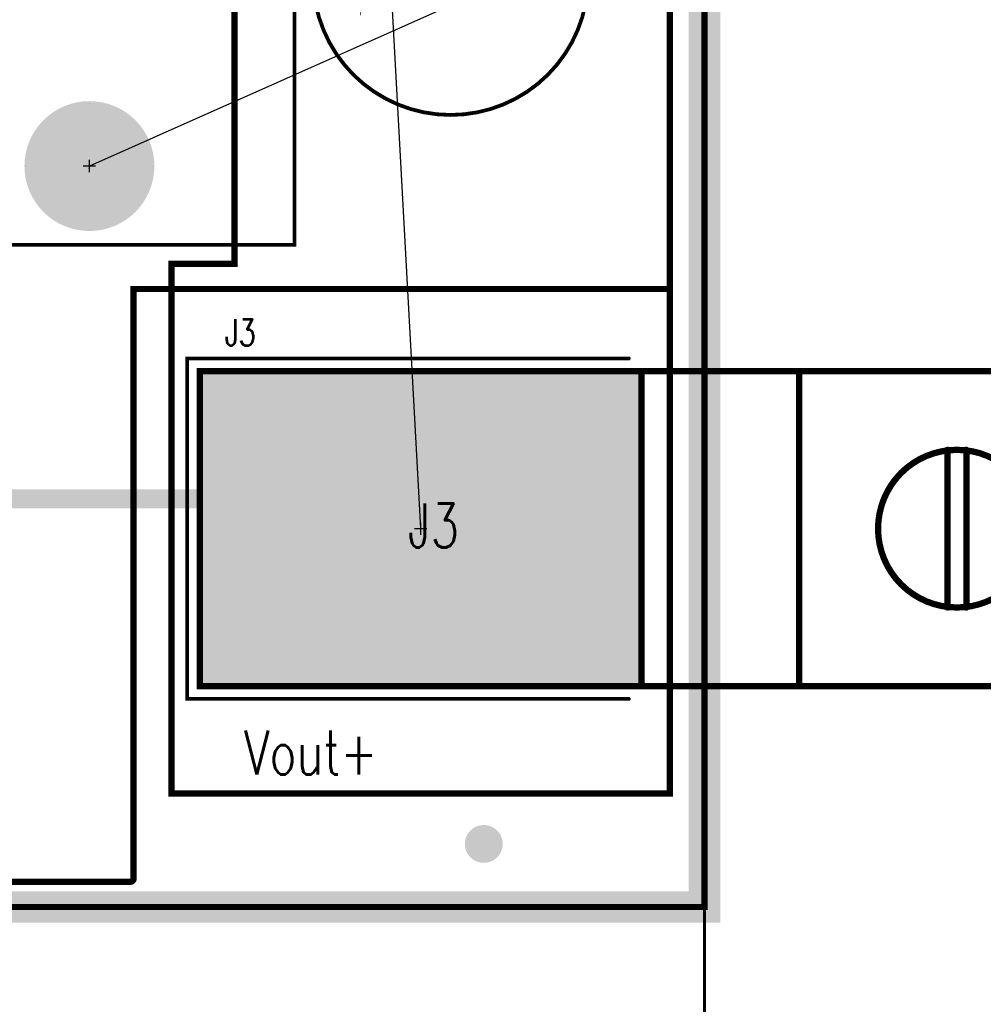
# Model space of a CAD drawing. Extents: x -7 to 11.7, y -5.4 to 6.4.
# Tile 20 of 27: x 6.1 to 7.6, y -0.9 to 0.6. Entities that reach past the tile are written whole.
import ezdxf

# ---------------------------------------------------------------- set-up
doc = ezdxf.new("R2010")
doc.units = 0
for name, pattern in [('SIG_18', [2, 1, 1]), ('SIG_50', [2, 1, 1]), ('TRMIDX_2048', [2, 1, 1])]:
    doc.linetypes.add(name, pattern=pattern)
for name, color, linetype in [('2D_LINE_125', 3, 'CONTINUOUS'), ('2D_LINE_126', 6, 'CONTINUOUS'), ('BOARD_OUTLINE_00', 254, 'CONTINUOUS'), ('DIMENSION6_122', 254, 'CONTINUOUS'), ('DIMENSION7_122', 254, 'CONTINUOUS'), ('DRIL_NPLTE_THRU_01', 16, 'CONTINUOUS'), ('DRIL_NPLTE_THRU_02', 176, 'CONTINUOUS'), ('DRIL_PLTE_THRU_01', 16, 'CONTINUOUS'), ('DRIL_PLTE_THRU_02', 176, 'CONTINUOUS'), ('DRIL_SYMBOL', 254, 'CONTINUOUS'), ('LINK_00', 2, 'CONTINUOUS'), ('PADS_BOT', 5, 'CONTINUOUS'), ('PADS_INNER', 1, 'CONTINUOUS'), ('PADS_TOP', 1, 'CONTINUOUS'), ('PADS_XR_131', 3, 'CONTINUOUS'), ('PADS_XR_132', 6, 'CONTINUOUS'), ('PART_NAME_123', 255, 'CONTINUOUS'), ('PART_NAME_129', 2, 'CONTINUOUS'), ('PART_TOP_2DLINE_123', 255, 'CONTINUOUS'), ('PART_TOP_2DLINE_129', 2, 'CONTINUOUS'), ('PART_TOP_CUTOUT_01', 1, 'CONTINUOUS'), ('POUR_OUTLINE_01', 1, 'CONTINUOUS'), ('POUR_OUTLINE_02', 5, 'CONTINUOUS'), ('POUR_PADTHERM_01', 1, 'CONTINUOUS'), ('POUR_PADTHERM_02', 5, 'CONTINUOUS'), ('TEXT_123', 255, 'CONTINUOUS'), ('TRACE_02', 5, 'CONTINUOUS')]:
    doc.layers.add(name, color=color, linetype=linetype)
doc.styles.add('W0$001', font='simplex', dxfattribs={"width": 0.75})
doc.styles.add('W0$006', font='simplex', dxfattribs={"width": 0.75})
doc.styles.add('W0$01', font='simplex', dxfattribs={"width": 0.75})

# ---------------------------------------------------------------- blocks, each defined once
blk = doc.blocks.new('SMOOTH_0$01')
at = {"const_width": 0.005}
blk.add_lwpolyline([(-0.0025, 0, 1), (0.0025, 0, 1)], format="xyb", close=True, dxfattribs=at)
blk = doc.blocks.new('BOARD_40')
at = {"layer": 'BOARD_OUTLINE_00', "const_width": 0.01}
blk.add_lwpolyline([(0.1, -0.125), (7.4499, -0.125), (7.4499, -4.4), (0.1, -4.4)], close=True, dxfattribs=at)
at = {"layer": 'BOARD_OUTLINE_00'}
blk.add_blockref('SMOOTH_0$01', (7.4499, -4.4), dxfattribs=at)
blk = doc.blocks.new('SMOOTH_0$05')
at = {"const_width": 0.025}
blk.add_lwpolyline([(-0.0125, 0, 1), (0.0125, 0, 1)], format="xyb", close=True, dxfattribs=at)
blk = doc.blocks.new('DRAWING_41')
at = {"layer": '2D_LINE_125', "const_width": 0.05}
blk.add_lwpolyline([(0.1, -0.125), (7.4499, -0.125), (7.4499, -4.4), (0.1, -4.4)], close=True, dxfattribs=at)
at = {"layer": '2D_LINE_125'}
blk.add_blockref('SMOOTH_0$05', (7.4499, -4.4), dxfattribs=at)
blk = doc.blocks.new('DRAWING_42')
at = {"layer": '2D_LINE_126', "const_width": 0.05}
blk.add_lwpolyline([(0.1, -0.125), (7.4499, -0.125), (7.4499, -4.4), (0.1, -4.4)], close=True, dxfattribs=at)
at = {"layer": '2D_LINE_126'}
blk.add_blockref('SMOOTH_0$05', (7.4499, -4.4), dxfattribs=at)
blk = doc.blocks.new('D_1dfeghi_158')
at = {"layer": 'DIMENSION6_122', "linetype": 'TRMIDX_2048', "const_width": 0.005}
blk.add_lwpolyline([(7.15, -0.71), (7.15, -1.295)], dxfattribs=at)
at = {"layer": 'DIMENSION7_122', "linetype": 'TRMIDX_2048', "const_width": 0.001}
blk.add_lwpolyline([(7.15, -0.66), (7.1500262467, -0.66)], dxfattribs=at)
blk = doc.blocks.new('POUR_OUTLINE_27')
at = {"layer": 'POUR_OUTLINE_02', "const_width": 0.01}
blk.add_lwpolyline([(-10.6051, -18.2949), (-10.6051, -14.9949), (-11.3933043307, -14.9949), (-11.5933043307, -14.705), (-12.02, -14.705), (-12.02, -15.36), (-11.5943418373, -15.36), (-11.5195755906, -15.3800335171), (-11.5181355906, -15.3803949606), (-11.1950999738, -15.4560355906), (-11.1951, -16.2020696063), (-11.295, -16.3020696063), (-11.295, -17.455), (-11.395, -17.455), (-11.395, -18.2949)], close=True, dxfattribs=at)
blk = doc.blocks.new('POUR_PADTHERM_78')
at = {"layer": 'POUR_PADTHERM_02'}
for points in [[(-11.0001, -17.625), (-11.0001, -17.625, 1), (-11.0001, -17.625), (-11.0001, -17.625, 1), (-11.0001, -17.625)], [(-11.3501, -17.875), (-11.3501, -17.875, 1), (-11.3501, -17.875), (-11.3501, -17.875, 1), (-11.3501, -17.875)], [(-10.6501, -17.875), (-10.6501, -17.875, 1), (-10.6501, -17.875), (-10.6501, -17.875, 1), (-10.6501, -17.875)], [(-11.0001, -18.125), (-11.0001, -18.125, 1), (-11.0001, -18.125), (-11.0001, -18.125, 1), (-11.0001, -18.125)]]:
    blk.add_lwpolyline(points, format="xyb", dxfattribs=at)
blk = doc.blocks.new('POUR_HEADER_10')
for name in ['POUR_OUTLINE_27', 'POUR_PADTHERM_78']:
    blk.add_blockref(name, (10.825, 17.95))
blk = doc.blocks.new('POUR_OUTLINE_108')
at = {"layer": 'POUR_OUTLINE_01', "const_width": 0.01}
blk.add_lwpolyline([(-17.615, -18.435), (-11.4601, -18.435, 0.4142135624), (-11.4551, -18.43), (-11.4551, -17.4949), (-10.6101, -17.4949, 0.4142135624), (-10.6051, -17.4899), (-10.6051, -14.24, 0.4142135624), (-10.6101, -14.235), (-13.565, -14.235, 0.4142135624)], format="xyb", dxfattribs=at)
blk = doc.blocks.new('POUR_PADTHERM_178')
at = {"layer": 'POUR_PADTHERM_01'}
for points in [[(-11.5251, -17.2), (-11.5251, -17.2, 1), (-11.5251, -17.2), (-11.5251, -17.2, 1), (-11.5251, -17.2)], [(-11.6251, -17.3), (-11.6251, -17.3, 1), (-11.6251, -17.3), (-11.6251, -17.3, 1), (-11.6251, -17.3)], [(-11.4251, -17.3), (-11.4251, -17.3, 1), (-11.4251, -17.3), (-11.4251, -17.3, 1), (-11.4251, -17.3)], [(-11.5251, -17.4), (-11.5251, -17.4, 1), (-11.5251, -17.4), (-11.5251, -17.4, 1), (-11.5251, -17.4)]]:
    blk.add_lwpolyline(points, format="xyb", dxfattribs=at)
blk = doc.blocks.new('POUR_HEADER_12')
for name in ['POUR_OUTLINE_108', 'POUR_PADTHERM_178']:
    blk.add_blockref(name, (13.575, 14.3))
blk = doc.blocks.new('DRIL_HOLE_0')
blk.add_lwpolyline([(0, 0, 1), (0, 0, 1)], format="xyb", close=True)
blk = doc.blocks.new('PAD_1')
blk.add_lwpolyline([(0, 0, 1), (0, 0, 1)], format="xyb", close=True)
blk = doc.blocks.new('PAD_5')
at = {"const_width": 0.02}
blk.add_lwpolyline([(0, -0.01, 1), (0, 0.01, 1)], format="xyb", close=True, dxfattribs=at)
blk = doc.blocks.new('PAD_6')
at = {"const_width": 0.03}
blk.add_lwpolyline([(0, -0.015, 1), (0, 0.015, 1)], format="xyb", close=True, dxfattribs=at)
blk = doc.blocks.new('STK_TOP_182')
at = {"layer": 'DRIL_NPLTE_THRU_01'}
blk.add_blockref('DRIL_HOLE_0', (0, 0), dxfattribs=at)
at = {"layer": 'DRIL_NPLTE_THRU_02'}
blk.add_blockref('DRIL_HOLE_0', (0, 0), dxfattribs=at)
at = {"layer": 'PADS_BOT'}
blk.add_blockref('PAD_5', (0, 0), dxfattribs=at)
at = {"layer": 'PADS_INNER'}
blk.add_blockref('PAD_1', (0, 0), dxfattribs=at)
at = {"layer": 'PADS_TOP'}
blk.add_blockref('PAD_1', (0, 0), dxfattribs=at)
at = {"layer": 'PADS_XR_132'}
blk.add_blockref('PAD_6', (0, 0), dxfattribs=at)
blk = doc.blocks.new('SYM_TOP_32')
blk.add_blockref('STK_TOP_182', (0, 0))
blk = doc.blocks.new('PART_TOP_21')
blk.add_blockref('SYM_TOP_32', (0, 0))
blk = doc.blocks.new('SMOOTH_0$0001')
at = {"const_width": 5e-05}
blk.add_lwpolyline([(-2.49869e-05, 0, 1), (2.49869e-05, 0, 1)], format="xyb", close=True, dxfattribs=at)
blk = doc.blocks.new('PART_BODY_TOP_6')
at = {"layer": 'PART_TOP_CUTOUT_01', "const_width": 0.0001}
blk.add_lwpolyline([(-0.05, -0.05), (0.05, -0.05), (0.05, 0.05), (-0.05, 0.05)], close=True, dxfattribs=at)
at = {"layer": 'PART_TOP_CUTOUT_01'}
for p in [(-0.05, 0.05), (0.05, 0.05), (-0.05, -0.05), (0.05, -0.05)]:
    blk.add_blockref('SMOOTH_0$0001', p, dxfattribs=at)
blk = doc.blocks.new('STK_TOP_181')
at = {"layer": 'DRIL_NPLTE_THRU_01'}
blk.add_blockref('DRIL_HOLE_0', (0, 0), dxfattribs=at)
at = {"layer": 'DRIL_NPLTE_THRU_02'}
blk.add_blockref('DRIL_HOLE_0', (0, 0), dxfattribs=at)
at = {"layer": 'PADS_BOT'}
blk.add_blockref('PAD_1', (0, 0), dxfattribs=at)
at = {"layer": 'PADS_INNER'}
blk.add_blockref('PAD_1', (0, 0), dxfattribs=at)
at = {"layer": 'PADS_TOP'}
blk.add_blockref('PAD_5', (0, 0), dxfattribs=at)
at = {"layer": 'PADS_XR_131'}
blk.add_blockref('PAD_6', (0, 0), dxfattribs=at)
blk = doc.blocks.new('SYM_TOP_9')
for name in ['PART_BODY_TOP_6', 'STK_TOP_181']:
    blk.add_blockref(name, (0, 0))
blk = doc.blocks.new('PART_TOP_22')
blk.add_blockref('SYM_TOP_9', (0, 0))
blk = doc.blocks.new('SMOOTH_0$006')
at = {"const_width": 0.003}
blk.add_lwpolyline([(-0.0015, 0, 1), (0.0015, 0, 1)], format="xyb", close=True, dxfattribs=at)
blk = doc.blocks.new('SMOOTH_0$001')
at = {"const_width": 0.0005}
blk.add_lwpolyline([(-0.00025, 0, 1), (0.00025, 0, 1)], format="xyb", close=True, dxfattribs=at)
blk = doc.blocks.new('PART_BODY_TOP_27')
at = {"layer": 'PART_TOP_2DLINE_123', "const_width": 0.006}
blk.add_lwpolyline([(0.217, -0.0975, 1), (-0.219, -0.0975, 1)], format="xyb", close=True, dxfattribs=at)
for points in [[(0.1755, 0.1205), (0.1755, 0.0705)], [(0.1755, 0.1205), (0.1755, 0.0705)], [(0.1505, 0.0955), (0.2005, 0.0955)], [(0.1505, 0.0955), (0.2005, 0.0955)]]:
    blk.add_lwpolyline(points, dxfattribs=at)
at = {"layer": 'PART_TOP_2DLINE_129', "const_width": 0.001}
blk.add_lwpolyline([(0.217, -0.0975, 1), (-0.219, -0.0975, 1)], format="xyb", close=True, dxfattribs=at)
for points in [[(-0.0355, 0.0205), (-0.0355, 0.0705)], [(-0.0355, 0.0205), (-0.0355, 0.0705)], [(-0.0605, 0.0455), (-0.0105, 0.0455)], [(-0.0605, 0.0455), (-0.0105, 0.0455)]]:
    blk.add_lwpolyline(points, dxfattribs=at)
at = {"layer": 'PART_TOP_2DLINE_123'}
for p in [(0.1755, 0.1205), (0.1755, 0.1205), (0.1505, 0.0955), (0.1505, 0.0955), (0.2005, 0.0955), (0.2005, 0.0955), (0.1755, 0.0705), (0.1755, 0.0705)]:
    blk.add_blockref('SMOOTH_0$006', p, dxfattribs=at)
at = {"layer": 'PART_TOP_2DLINE_129'}
for p in [(-0.0355, 0.0705), (-0.0355, 0.0705), (-0.0605, 0.0455), (-0.0605, 0.0455), (-0.0105, 0.0455), (-0.0105, 0.0455), (-0.0355, 0.0205), (-0.0355, 0.0205)]:
    blk.add_blockref('SMOOTH_0$001', p, dxfattribs=at)
blk = doc.blocks.new('DRIL_SYMBOL_0$032')
at = {"layer": 'DRIL_SYMBOL', "const_width": 0.002}
for points in [[(-0.01, 0), (0.01, 0)], [(0, -0.01), (0, 0.01)]]:
    blk.add_lwpolyline(points, dxfattribs=at)
blk = doc.blocks.new('DRIL_HOLE_0$032')
at = {"const_width": 0.016}
blk.add_lwpolyline([(-0.008, 0, 1), (0.008, 0, 1)], format="xyb", close=True, dxfattribs=at)
blk.add_blockref('DRIL_SYMBOL_0$032', (0, 0))
blk = doc.blocks.new('PAD_35')
at = {"const_width": 0.06}
blk.add_lwpolyline([(-0.03, 0), (0.03, 0)], dxfattribs=at)
blk = doc.blocks.new('PAD_36')
at = {"const_width": 0.066}
blk.add_lwpolyline([(-0.033, 0), (0.033, 0)], dxfattribs=at)
blk = doc.blocks.new('STK_TOP_98')
at = {"layer": 'DRIL_PLTE_THRU_01'}
blk.add_blockref('DRIL_HOLE_0$032', (0, 0), dxfattribs=at)
at = {"layer": 'DRIL_PLTE_THRU_02'}
blk.add_blockref('DRIL_HOLE_0$032', (0, 0), dxfattribs=at)
at = {"layer": 'PADS_BOT'}
blk.add_blockref('PAD_35', (0, 0), dxfattribs=at)
at = {"layer": 'PADS_INNER'}
blk.add_blockref('PAD_6', (0, 0), dxfattribs=at)
at = {"layer": 'PADS_TOP'}
blk.add_blockref('PAD_35', (0, 0), dxfattribs=at)
at = {"layer": 'PADS_XR_131'}
blk.add_blockref('PAD_36', (0, 0), dxfattribs=at)
at = {"layer": 'PADS_XR_132'}
blk.add_blockref('PAD_36', (0, 0), dxfattribs=at)
blk = doc.blocks.new('PAD_37')
at = {"const_width": 0.033}
blk.add_lwpolyline([(0, -0.0165, 1), (0, 0.0165, 1)], format="xyb", close=True, dxfattribs=at)
blk = doc.blocks.new('STK_TOP_99')
at = {"layer": 'DRIL_PLTE_THRU_01'}
blk.add_blockref('DRIL_HOLE_0$032', (0, 0), dxfattribs=at)
at = {"layer": 'DRIL_PLTE_THRU_02'}
blk.add_blockref('DRIL_HOLE_0$032', (0, 0), dxfattribs=at)
at = {"layer": 'PADS_BOT'}
blk.add_blockref('PAD_6', (0, 0), dxfattribs=at)
at = {"layer": 'PADS_INNER'}
blk.add_blockref('PAD_6', (0, 0), dxfattribs=at)
at = {"layer": 'PADS_TOP'}
blk.add_blockref('PAD_6', (0, 0), dxfattribs=at)
at = {"layer": 'PADS_XR_131'}
blk.add_blockref('PAD_37', (0, 0), dxfattribs=at)
at = {"layer": 'PADS_XR_132'}
blk.add_blockref('PAD_37', (0, 0), dxfattribs=at)
blk = doc.blocks.new('SYM_TOP_30')
for name, p in [('PART_BODY_TOP_27', (0, 0)), ('STK_TOP_98', (0, -0.002)), ('STK_TOP_99', (0, -0.199))]:
    blk.add_blockref(name, p)
blk = doc.blocks.new('PART_TOP_90')
blk.add_blockref('SYM_TOP_30', (0, 0))
at = {"layer": 'PART_NAME_123', "style": 'W0$006', "width": 0.75}
blk.add_text('C8', height=0.042, rotation=270, dxfattribs=at).set_placement((0.2, 0.075))
at = {"layer": 'PART_NAME_129', "style": 'W0$001', "width": 0.75}
blk.add_text('C8', height=0.07, rotation=270, dxfattribs=at).set_placement((-0.02, -0.045))
blk = doc.blocks.new('PART_BODY_TOP_25')
at = {"layer": 'PART_TOP_2DLINE_123', "const_width": 0.006}
blk.add_lwpolyline([(-0.33, 0.27), (0.37, 0.27), (0.37, -0.27), (-0.33, -0.27)], dxfattribs=at)
at = {"layer": 'PART_TOP_2DLINE_129', "const_width": 0.01}
blk.add_lwpolyline([(-1.2, -0.25), (-1.2, 0.25), (0.35, 0.25), (0.35, -0.25)], close=True, dxfattribs=at)
for points in [[(-1.1, 0.25), (-1.1, -0.25)], [(-0.6, 0.25), (-0.6, -0.25)], [(-0.35, 0.25), (-0.35, -0.25)], [(-0.45, 0.225), (-0.45, 0.175)], [(-0.865, 0.125), (-0.865, -0.125)], [(-0.835, 0.125), (-0.835, -0.125)], [(-0.45, 0.125), (-0.45, 0.075)], [(-0.45, 0.025), (-0.45, -0.025)], [(-0.45, -0.075), (-0.45, -0.125)], [(-0.45, -0.175), (-0.45, -0.225)]]:
    blk.add_lwpolyline(points, dxfattribs=at)
blk.add_lwpolyline([(-0.725, 0, 1), (-0.975, 0, 1)], format="xyb", close=True, dxfattribs=at)
at = {"layer": 'PART_TOP_2DLINE_123'}
for p in [(-0.33, 0.27), (0.37, 0.27), (-0.33, -0.27), (0.37, -0.27)]:
    blk.add_blockref('SMOOTH_0$006', p, dxfattribs=at)
at = {"layer": 'PART_TOP_2DLINE_129'}
for p in [(-1.2, 0.25), (-1.1, 0.25), (-0.6, 0.25), (-0.35, 0.25), (0.35, 0.25), (-0.45, 0.225), (-0.45, 0.175), (-0.865, 0.125), (-0.835, 0.125), (-0.45, 0.125), (-0.45, 0.075), (-0.45, 0.025), (-0.45, -0.025), (-0.45, -0.075), (-0.865, -0.125), (-0.835, -0.125), (-0.45, -0.125), (-0.45, -0.175), (-0.45, -0.225), (-1.2, -0.25), (-1.1, -0.25), (-0.6, -0.25), (-0.35, -0.25), (0.35, -0.25)]:
    blk.add_blockref('SMOOTH_0$01', p, dxfattribs=at)
blk = doc.blocks.new('DRIL_SYMBOL_0$26')
at = {"layer": 'DRIL_SYMBOL', "const_width": 0.002}
for points in [[(-0.01, 0), (0.01, 0)], [(0, -0.01), (0, 0.01)]]:
    blk.add_lwpolyline(points, dxfattribs=at)
blk = doc.blocks.new('DRIL_HOLE_0$26')
at = {"const_width": 0.13}
blk.add_lwpolyline([(-0.065, 0, 1), (0.065, 0, 1)], format="xyb", close=True, dxfattribs=at)
blk.add_blockref('DRIL_SYMBOL_0$26', (0, 0))
blk = doc.blocks.new('PAD_50')
at = {"const_width": 0.5}
blk.add_lwpolyline([(-0.35, 0), (0.35, 0)], dxfattribs=at)
blk = doc.blocks.new('STK_TOP_184')
at = {"layer": 'DRIL_PLTE_THRU_01'}
blk.add_blockref('DRIL_HOLE_0$26', (0, 0), dxfattribs=at)
at = {"layer": 'DRIL_PLTE_THRU_02'}
blk.add_blockref('DRIL_HOLE_0$26', (0, 0), dxfattribs=at)
at = {"layer": 'PADS_BOT'}
blk.add_blockref('PAD_50', (0, 0), dxfattribs=at)
at = {"layer": 'PADS_INNER'}
blk.add_blockref('PAD_50', (0, 0), dxfattribs=at)
at = {"layer": 'PADS_TOP'}
blk.add_blockref('PAD_50', (0, 0), dxfattribs=at)
at = {"layer": 'PADS_XR_131'}
blk.add_blockref('PAD_50', (0, 0), dxfattribs=at)
at = {"layer": 'PADS_XR_132'}
blk.add_blockref('PAD_50', (0, 0), dxfattribs=at)
blk = doc.blocks.new('SYM_TOP_28')
for name in ['PART_BODY_TOP_25', 'STK_TOP_184']:
    blk.add_blockref(name, (0, 0))
blk = doc.blocks.new('PART_TOP_99')
blk.add_blockref('SYM_TOP_28', (0, 0))
at = {"layer": 'PART_NAME_123', "style": 'W0$006', "width": 0.75}
blk.add_text('J3', height=0.042, rotation=180, dxfattribs=at).set_placement((0.31, -0.29))
at = {"layer": 'PART_NAME_129', "style": 'W0$001', "width": 0.75}
blk.add_text('J3', height=0.07, rotation=180, dxfattribs=at).set_placement((0.0200999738, 0.0299))
blk = doc.blocks.new('PART_BODY_TOP_10')
at = {"layer": 'PART_TOP_2DLINE_123', "const_width": 0.006}
blk.add_lwpolyline([(-1.05, 0.325), (1, 0.325), (1, -0.16), (-1.05, -0.16)], close=True, dxfattribs=at)
at = {"layer": 'PART_TOP_2DLINE_129', "const_width": 0.001}
blk.add_lwpolyline([(-1.05, 0.325), (1, 0.325), (1, -0.575), (-1.05, -0.575)], close=True, dxfattribs=at)
at = {"layer": 'PART_TOP_2DLINE_123'}
blk.add_blockref('SMOOTH_0$006', (1, 0.325), dxfattribs=at)
at = {"layer": 'PART_TOP_2DLINE_129'}
blk.add_blockref('SMOOTH_0$001', (1, 0.325), dxfattribs=at)
blk = doc.blocks.new('DRIL_SYMBOL_0$125')
at = {"layer": 'DRIL_SYMBOL', "const_width": 0.002}
for points in [[(-0.01, 0), (0.01, 0)], [(0, -0.01), (0, 0.01)]]:
    blk.add_lwpolyline(points, dxfattribs=at)
blk = doc.blocks.new('DRIL_HOLE_0$125')
at = {"const_width": 0.0625}
blk.add_lwpolyline([(-0.03125, 0, 1), (0.03125, 0, 1)], format="xyb", close=True, dxfattribs=at)
blk.add_blockref('DRIL_SYMBOL_0$125', (0, 0))
blk = doc.blocks.new('PAD_58')
at = {"const_width": 0.1}
blk.add_lwpolyline([(0, -0.05, 1), (0, 0.05, 1)], format="xyb", close=True, dxfattribs=at)
blk = doc.blocks.new('PAD_61')
at = {"const_width": 0.103}
blk.add_lwpolyline([(0, -0.0515, 1), (0, 0.0515, 1)], format="xyb", close=True, dxfattribs=at)
blk = doc.blocks.new('STK_TOP_78')
at = {"layer": 'DRIL_PLTE_THRU_01'}
blk.add_blockref('DRIL_HOLE_0$125', (0, 0), dxfattribs=at)
at = {"layer": 'DRIL_PLTE_THRU_02'}
blk.add_blockref('DRIL_HOLE_0$125', (0, 0), dxfattribs=at)
at = {"layer": 'PADS_BOT'}
blk.add_blockref('PAD_58', (0, 0), dxfattribs=at)
at = {"layer": 'PADS_INNER'}
blk.add_blockref('PAD_58', (0, 0), dxfattribs=at)
at = {"layer": 'PADS_TOP'}
blk.add_blockref('PAD_58', (0, 0), dxfattribs=at)
at = {"layer": 'PADS_XR_131'}
blk.add_blockref('PAD_61', (0, 0), dxfattribs=at)
at = {"layer": 'PADS_XR_132'}
blk.add_blockref('PAD_61', (0, 0), dxfattribs=at)
blk = doc.blocks.new('SYM_TOP_13')
for name, p in [('PART_BODY_TOP_10', (0, 0)), ('STK_TOP_78', (0.875, 0))]:
    blk.add_blockref(name, p)
blk = doc.blocks.new('PART_TOP_107')
blk.add_blockref('SYM_TOP_13', (0, 0))
blk = doc.blocks.new('SMOOTH_0$03')
at = {"const_width": 0.015}
blk.add_lwpolyline([(-0.0075, 0, 1), (0.0075, 0, 1)], format="xyb", close=True, dxfattribs=at)

msp = doc.modelspace()

# ---------------------------------------------------------------- linework, layer by layer
at = {"layer": 'LINK_00', "linetype": 'SIG_50'}
msp.add_line((6.849, 0.7), (6.175, 0.3999), dxfattribs=at)
at = {"layer": 'LINK_00', "linetype": 'SIG_18'}
msp.add_line((6.652, 0.7), (6.7, -0.1751), dxfattribs=at)
at = {"layer": 'TRACE_02', "linetype": 'SIG_18', "const_width": 0.03}
msp.add_lwpolyline([(5.8001, -0.2001), (5.8726, -0.1276), (6.4501, -0.1276), (6.7, -0.1751)], dxfattribs=at)

# ---------------------------------------------------------------- block references
for name, p in [('DRAWING_41', (-0.2999, 3.6249)), ('DRAWING_42', (-0.2999, 3.6249)), ('BOARD_40', (-0.2999, 3.6249)), ('D_1dfeghi_158', (0, 0)), ('PART_TOP_22', (6.8001, -0.6751)), ('PART_TOP_21', (6.8001, -0.6751))]:
    msp.add_blockref(name, p)
at = {"linetype": 'SIG_50'}
msp.add_blockref('POUR_HEADER_12', (4.1251, 3.3999), dxfattribs=at)
at = {"linetype": 'SIG_18'}
msp.add_blockref('POUR_HEADER_10', (6.8751, -0.2501), dxfattribs=at)
for name, p, rotation in [('PART_TOP_107', (6.175, 1.2749), 270), ('PART_TOP_90', (6.65, 0.7), 90), ('PART_TOP_99', (6.7, -0.1751), 180)]:
    msp.add_blockref(name, p, dxfattribs=dict(rotation=rotation))
at = {"layer": 'TRACE_02'}
for p in [(6.4501, -0.1276), (6.7, -0.1751)]:
    msp.add_blockref('SMOOTH_0$03', p, dxfattribs=at)

# ---------------------------------------------------------------- texts
at = {"layer": 'TEXT_123', "style": 'W0$01', "width": 0.75}
msp.add_text('Vout+', height=0.07, dxfattribs=at).set_placement((6.42, -0.565))

doc.saveas('drawing.dxf')
